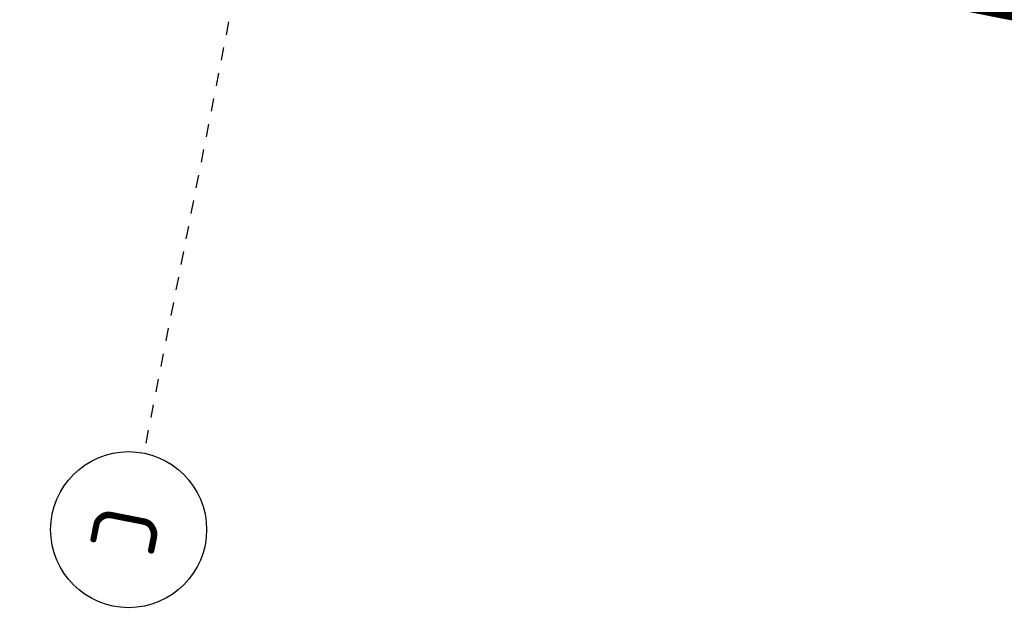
# Model space of a CAD drawing. Header units: centimetres. Extents: x 6595800.1 to 6595847.5, y 5799379.1 to 5799450.9.
# Tile 1 of 5: x 6595814.8 to 6595822.3, y 5799382.8 to 5799387.5. Entities that reach past the tile are written whole.
import ezdxf

# ---------------------------------------------------------------- set-up
doc = ezdxf.new("R2010")
doc.units = ezdxf.units.CM
doc.linetypes.add('Linia osi', pattern=[14, 6, -3, 2, -3])
for name, color, linetype, lineweight in [('AR - Proj obiekty', 7, 'Continuous', 25), ('S-GRID', 1, 'Continuous', 20), ('S-GRID-IDEN', 1, 'Continuous', 25)]:
    doc.layers.add(name, color=color, linetype=linetype, lineweight=lineweight)
doc.layers.add('AR- OPISY', color=4, linetype='Continuous')
doc.styles.add('GOST Common', font='GOST_Common.ttf', dxfattribs={"height": 499.9999999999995})

# ---------------------------------------------------------------- blocks, each defined once
blk = doc.blocks.new('hala - roz')
at = {"layer": 'AR - Proj obiekty', "const_width": 0.8}
blk.add_lwpolyline([(-19.64896613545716, 3.465565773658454), (-0.4349011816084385, -0.3219684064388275), (-1.945869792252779, -15.14140215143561), (3.782453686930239, -15.72237144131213), (-3.548967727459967, -52.91448657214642), (-20.22673040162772, -49.62691591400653), (-17.90591516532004, -37.85347900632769), (-27.4240496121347, -35.97723576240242)], close=True, dxfattribs=at)
blk = doc.blocks.new('Siatka - Oś 6mm-1781598-Parter Kopia 1')
at = {"layer": 'S-GRID-IDEN'}
blk.add_circle((-2.960785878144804e-06, -0.009920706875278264), 6.000000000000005, dxfattribs=at)
blk = doc.blocks.new('A$C1f6c32b8')
at = {"layer": 'S-GRID', "linetype": 'Linia osi', "lineweight": 25}
blk.add_line((-35146.24653506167, 947.875110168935), (28633.7980463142, 947.8751101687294), dxfattribs=at)
at = {"layer": 'S-GRID-IDEN', "xscale": 99.99999999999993, "yscale": 99.99999999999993, "zscale": 99.99999999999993, "rotation": 269.9999999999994}
blk.add_blockref('Siatka - Oś 6mm-1781598-Parter Kopia 1', (29233.79804631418, 947.875110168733), dxfattribs=at)
at = {"layer": 'S-GRID-IDEN', "lineweight": 20, "insert": (29072.97247653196, 1172.537986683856), "char_height": 499.9999999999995, "width": 432.9112499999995, "attachment_point": 1, "style": 'GOST Common'}
blk.add_mtext('\\fGOST Common|b0|i0|c238|p34|;C', dxfattribs=at)

msp = doc.modelspace()

# ---------------------------------------------------------------- block references
at = {"xscale": 0.0009999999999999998, "yscale": 0.0009999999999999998, "zscale": 0.0009999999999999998, "rotation": 258.8486546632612}
msp.add_blockref('A$C1f6c32b8', (6595820.324209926, 5799412.393074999), dxfattribs=at)
at = {"layer": 'AR- OPISY'}
msp.add_blockref('hala - roz', (6595837.127338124, 5799438.561826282), dxfattribs=at)

doc.saveas('drawing.dxf')
